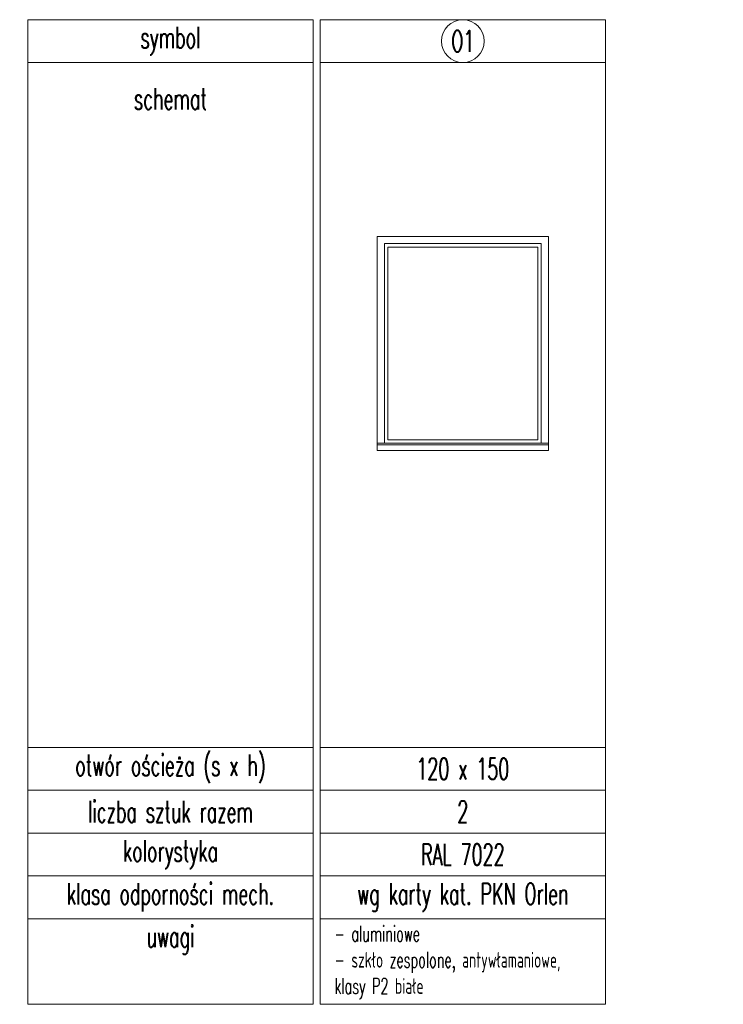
# Model space of a CAD drawing. Header units: millimetres. Extents: x -2074 to 12588, y -3630 to 101167.
# Tile 4 of 256: x -904 to -411, y -2622 to -1932. Entities that reach past the tile are written whole.
import ezdxf
from ezdxf.enums import TextEntityAlignment as Align

# ---------------------------------------------------------------- set-up
doc = ezdxf.new("R2010")
doc.units = ezdxf.units.MM
for name, color, linetype, lineweight in [('SelinAr_BUD_drzwi okna', 7, 'Continuous', 18), ('SelinAr_BUD_drzwi okna znaczniki', 7, 'Continuous', 18), ('SelinAr_BUD_opisy', 7, 'Continuous', 20)]:
    doc.layers.add(name, color=color, linetype=linetype, lineweight=lineweight)
doc.styles.add('style1', font='romans.shx', dxfattribs={"width": 0.6})

# ---------------------------------------------------------------- blocks, each defined once
blk = doc.blocks.new('EWQEQW')
at = {"layer": 'SelinAr_BUD_drzwi okna znaczniki'}
blk.add_circle((9956.77, 108420.95), 15, dxfattribs=at)
at = {"layer": 'SelinAr_BUD_drzwi okna znaczniki', "style": 'style1', "width": 0.6}
blk.add_text('O1', height=15, dxfattribs=at).set_placement((9956.77, 108420.95), align=Align.MIDDLE_CENTER)

msp = doc.modelspace()

# ---------------------------------------------------------------- linework, layer by layer
at = {"layer": 'SelinAr_BUD_drzwi okna'}
for p, q in [((-653.362, -2084.112), (-653.362, -2089.112)), ((-533.362, -2084.112), (-653.362, -2084.112)), ((-653.362, -2089.112), (-653.362, -2229.112)), ((-648.362, -2229.112), (-648.362, -2089.112)), ((-648.362, -2089.112), (-538.362, -2089.112)), ((-538.362, -2089.112), (-538.362, -2229.112)), ((-533.362, -2089.112), (-533.362, -2084.112)), ((-533.362, -2229.112), (-533.362, -2089.112)), ((-645.862, -2226.612), (-645.862, -2091.612)), ((-645.862, -2091.612), (-540.862, -2091.612)), ((-540.862, -2091.612), (-540.862, -2226.612)), ((-540.862, -2226.612), (-645.862, -2226.612)), ((-653.362, -2229.112), (-653.362, -2230.112)), ((-533.362, -2229.112), (-653.362, -2229.112)), ((-653.362, -2230.112), (-653.362, -2232.112)), ((-533.362, -2230.112), (-653.362, -2230.112)), ((-653.362, -2232.112), (-653.362, -2234.112)), ((-653.362, -2234.112), (-533.362, -2234.112)), ((-533.362, -2229.112), (-533.362, -2230.112)), ((-533.362, -2230.112), (-533.362, -2232.112)), ((-533.362, -2234.112), (-533.362, -2232.112))]:
    msp.add_line(p, q, dxfattribs=at)
msp.add_lwpolyline([(-653.362, -2234.112), (-533.362, -2234.112), (-533.362, -2084.112), (-653.362, -2084.112)], close=True, dxfattribs=at)
at = {"layer": 'SelinAr_BUD_opisy'}
for p, q in [((-698.362, -1962.259), (-898.362, -1962.259)), ((-493.362, -1962.259), (-693.362, -1962.259)), ((-698.362, -2442.259), (-898.362, -2442.259)), ((-493.362, -2442.259), (-693.362, -2442.259)), ((-698.362, -2472.259), (-898.362, -2472.259)), ((-493.362, -2472.259), (-693.362, -2472.259)), ((-698.362, -2502.259), (-898.362, -2502.259)), ((-493.362, -2502.259), (-693.362, -2502.259)), ((-698.362, -2532.259), (-898.362, -2532.259)), ((-493.362, -2532.259), (-693.362, -2532.259)), ((-698.362, -2562.259), (-898.362, -2562.259)), ((-493.362, -2562.259), (-693.362, -2562.259))]:
    msp.add_line(p, q, dxfattribs=at)
for points in [[(-898.362, -1932.259), (-698.362, -1932.259), (-698.362, -2622.259), (-898.362, -2622.259)], [(-693.362, -1932.259), (-493.362, -1932.259), (-493.362, -2622.259), (-693.362, -2622.259)]]:
    msp.add_lwpolyline(points, close=True, dxfattribs=at)

# ---------------------------------------------------------------- block references
at = {"layer": 'SelinAr_BUD_drzwi okna znaczniki'}
msp.add_blockref('EWQEQW', (-10550.13, -110368.212), dxfattribs=at)

# ---------------------------------------------------------------- texts
at = {"layer": 'SelinAr_BUD_opisy', "char_height": 15, "style": 'style1'}
for s, insert, attachment_point in [('symbol', (-798.362, -1937.226), 2), ('120 x 150', (-593.362, -2457.259), 5), ('2', (-593.362, -2487.259), 5)]:
    msp.add_mtext(s, dxfattribs=dict(at, insert=insert, attachment_point=attachment_point))
at = {"layer": 'SelinAr_BUD_opisy', "insert": (-798.362, -1980.226), "char_height": 15, "attachment_point": 2, "line_spacing_factor": 0.93983, "style": 'style1'}
msp.add_mtext('schemat', dxfattribs=at)
at = {"layer": 'SelinAr_BUD_opisy', "char_height": 15, "attachment_point": 5, "line_spacing_factor": 0.93983, "style": 'style1'}
for s, insert, width in [('otwór ościeża (s x h)', (-798.362, -2457.259), 363.9162), ('liczba sztuk razem', (-798.362, -2487.259), 168.30043), ('kolorystyka', (-798.362, -2517.259), 168.30043), ('klasa odporności mech.', (-798.362, -2547.259), 227.71669), ('uwagi', (-798.362, -2577.259), 227.40589)]:
    msp.add_mtext(s, dxfattribs=dict(at, insert=insert, width=width))
at = {"layer": 'SelinAr_BUD_opisy', "style": 'style1'}
for s, insert, char_height, width, attachment_point in [('RAL 7022', (-593.362, -2517.259), 15, 103.65481, 5), ('wg karty kat. PKN Orlen', (-593.362, -2547.259), 15, 342.19282, 5), ('- aluminiowe\\P- szkło zespolone, antywłamaniowe, \\Pklasy P2 białe', (-683.362, -2567.259), 11, 340, 1)]:
    msp.add_mtext(s, dxfattribs=dict(at, insert=insert, char_height=char_height, width=width, attachment_point=attachment_point))

doc.saveas('drawing.dxf')
